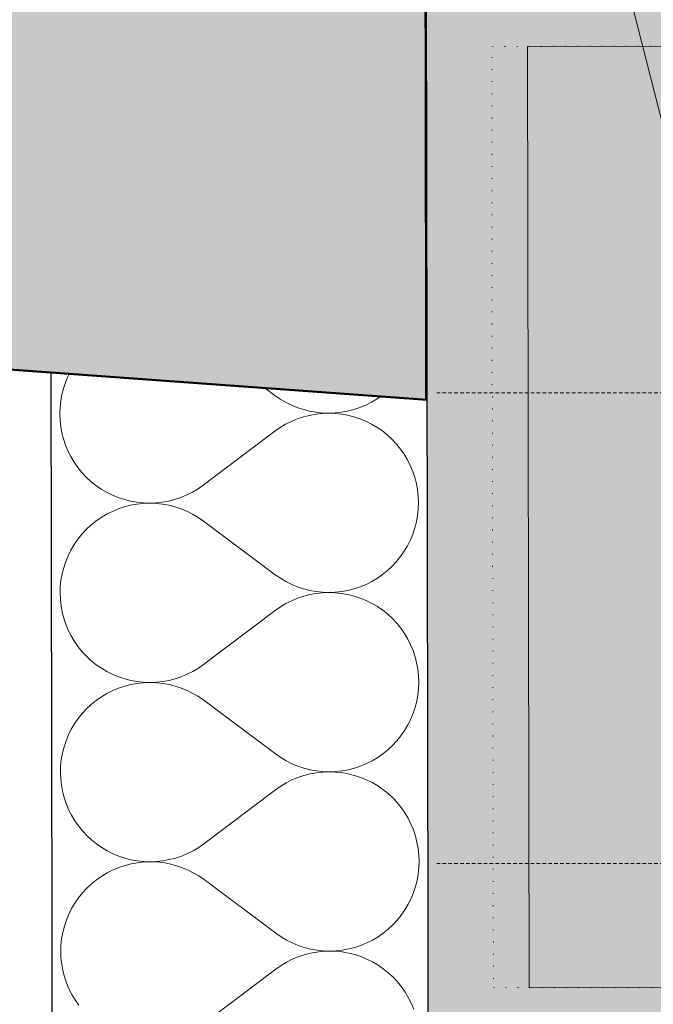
# Model space of a CAD drawing. Header units: millimetres. Extents: x -28761 to 4793, y -4271 to 20239.
# Tile 209 of 256: x -11160 to -10891, y 17825 to 18243. Entities that reach past the tile are written whole.
import ezdxf

# ---------------------------------------------------------------- set-up
doc = ezdxf.new("R2010")
doc.units = ezdxf.units.MM
doc.header["$MEASUREMENT"] = 0
for name, pattern in [('Tečkovaná L', [5.15, 0.3, -4.85]), ('Wipeout_Contour', [1000, 0, -1000]), ('Čárkovaná S', [2.5, 1.5, -1])]:
    doc.linetypes.add(name, pattern=pattern)
for name, color, linetype in [('5._POHLED ZÁPADNÍ_1_Anotace - SP', 7, 'Continuous'), ('5._POHLED ZÁPADNÍ_1_Konstrukce - nenosné', 7, 'Continuous'), ('5._POHLED ZÁPADNÍ_1_Konstrukce - nosné', 7, 'Continuous'), ('5._POHLED ZÁPADNÍ_1_Konstrukce – Dělicí čáry vrstev', 7, 'Continuous'), ('5._POHLED ZÁPADNÍ_1_Kresby a obrázky', 7, 'Continuous'), ('5._POHLED ZÁPADNÍ_1_Nové_Konstrukce - nosné', 7, 'Continuous'), ('5._POHLED ZÁPADNÍ_1_Nové_Výplně – Řezové', 7, 'Continuous'), ('5._POHLED ZÁPADNÍ_1_Výplně - Povrchové', 7, 'Continuous'), ('5._POHLED ZÁPADNÍ_1_Výplně – Řezové', 7, 'Continuous')]:
    doc.layers.add(name, color=color, linetype=linetype)

# ---------------------------------------------------------------- blocks, each defined once
blk = doc.blocks.new('*X31', base_point=(-30186.65, -6515.26))
at = {"layer": '5._POHLED ZÁPADNÍ_1_Nové_Výplně – Řezové', "color": 21, "linetype": 'Continuous', "lineweight": 20, "true_color": 0xffaaaa}
for p, q in [((-11139.54, 18091.35), (-11140.57, 18088.84)), ((-11138.99, 18092.45), (-11139.54, 18091.35)), ((-11141.43, 18086.25), (-11142.1, 18083.62)), ((-11140.57, 18088.84), (-11141.43, 18086.25)), ((-11055.71, 18086.41), (-11051.54, 18083.29)), ((-11142.1, 18083.62), (-11142.58, 18080.94)), ((-11051.54, 18083.29), (-11049.3, 18081.74)), ((-11049.3, 18081.74), (-11046.96, 18080.36)), ((-11010.43, 18080.4), (-11008.1, 18081.79)), ((-11008.1, 18081.79), (-11006.57, 18082.85)), ((-11142.86, 18078.23), (-11142.95, 18075.51)), ((-11142.58, 18080.94), (-11142.86, 18078.23)), ((-11046.96, 18080.36), (-11044.53, 18079.14)), ((-11044.53, 18079.14), (-11042.01, 18078.1)), ((-11042.01, 18078.1), (-11039.43, 18077.25)), ((-11039.43, 18077.25), (-11036.79, 18076.58)), ((-11020.59, 18076.6), (-11017.96, 18077.27)), ((-11017.96, 18077.27), (-11015.38, 18078.13)), ((-11015.38, 18078.13), (-11012.87, 18079.18)), ((-11012.87, 18079.18), (-11010.43, 18080.4)), ((-11142.95, 18075.51), (-11142.85, 18072.79)), ((-11042.01, 18073.28), (-11044.52, 18072.23)), ((-11039.43, 18074.15), (-11042.01, 18073.28)), ((-11036.79, 18074.82), (-11039.43, 18074.15)), ((-11036.79, 18076.58), (-11034.12, 18076.1)), ((-11034.12, 18075.31), (-11036.79, 18074.82)), ((-11034.12, 18076.1), (-11031.41, 18075.81)), ((-11031.41, 18075.61), (-11034.12, 18075.31)), ((-11031.41, 18075.81), (-11028.69, 18075.72)), ((-11028.69, 18075.72), (-11031.41, 18075.61)), ((-11028.69, 18075.72), (-11025.97, 18075.82)), ((-11025.97, 18075.62), (-11028.69, 18075.72)), ((-11025.97, 18075.82), (-11023.27, 18076.11)), ((-11023.27, 18075.34), (-11025.97, 18075.62)), ((-11023.27, 18076.11), (-11020.59, 18076.6)), ((-11020.59, 18074.86), (-11023.27, 18075.34)), ((-11017.95, 18074.2), (-11020.59, 18074.86)), ((-11015.37, 18073.34), (-11017.95, 18074.2)), ((-11012.85, 18072.31), (-11015.37, 18073.34)), ((-11142.85, 18072.79), (-11142.56, 18070.09)), ((-11142.56, 18070.09), (-11142.07, 18067.41)), ((-11049.28, 18069.61), (-11051.51, 18068.06)), ((-11046.95, 18071.01), (-11049.28, 18069.61)), ((-11044.52, 18072.23), (-11046.95, 18071.01)), ((-11010.42, 18071.1), (-11012.85, 18072.31)), ((-11008.07, 18069.71), (-11010.42, 18071.1)), ((-11005.84, 18068.17), (-11008.07, 18069.71)), ((-11142.07, 18067.41), (-11141.39, 18064.78)), ((-11141.39, 18064.78), (-11140.53, 18062.2)), ((-11081.95, 18045.14), (-11051.51, 18068.06)), ((-11003.71, 18066.46), (-11005.84, 18068.17)), ((-11001.72, 18064.61), (-11003.71, 18066.46)), ((-10999.86, 18062.63), (-11001.72, 18064.61)), ((-11140.53, 18062.2), (-11139.48, 18059.69)), ((-10998.15, 18060.51), (-10999.86, 18062.63)), ((-10996.59, 18058.28), (-10998.15, 18060.51)), ((-11139.48, 18059.69), (-11138.26, 18057.26)), ((-11138.26, 18057.26), (-11136.87, 18054.92)), ((-10995.2, 18055.94), (-10996.59, 18058.28)), ((-11136.87, 18054.92), (-11135.31, 18052.69)), ((-11135.31, 18052.69), (-11133.6, 18050.57)), ((-10993.98, 18053.51), (-10995.2, 18055.94)), ((-10992.93, 18051), (-10993.98, 18053.51)), ((-11133.6, 18050.57), (-11131.74, 18048.59)), ((-11131.74, 18048.59), (-11129.74, 18046.74)), ((-10992.07, 18048.42), (-10992.93, 18051)), ((-10991.39, 18045.79), (-10992.07, 18048.42)), ((-11129.74, 18046.74), (-11127.62, 18045.03)), ((-11127.62, 18045.03), (-11125.38, 18043.49)), ((-11086.51, 18042.19), (-11084.18, 18043.59)), ((-11084.18, 18043.59), (-11081.95, 18045.14)), ((-10990.9, 18043.11), (-10991.39, 18045.79)), ((-11125.38, 18043.49), (-11123.04, 18042.1)), ((-11123.04, 18042.1), (-11120.61, 18040.89)), ((-11120.61, 18040.89), (-11118.09, 18039.86)), ((-11118.09, 18039.86), (-11115.51, 18039)), ((-11094.03, 18039.06), (-11091.45, 18039.92)), ((-11091.45, 18039.92), (-11088.94, 18040.97)), ((-11088.94, 18040.97), (-11086.51, 18042.19)), ((-10990.61, 18040.41), (-10990.9, 18043.11)), ((-10990.51, 18037.69), (-10990.61, 18040.41)), ((-11115.5, 18035.93), (-11118.08, 18035.07)), ((-11115.51, 18039), (-11112.87, 18038.34)), ((-11112.87, 18036.6), (-11115.5, 18035.93)), ((-11112.87, 18038.34), (-11110.19, 18037.86)), ((-11110.19, 18037.09), (-11112.87, 18036.6)), ((-11110.19, 18037.86), (-11107.49, 18037.58)), ((-11107.49, 18037.39), (-11110.19, 18037.09)), ((-11107.49, 18037.58), (-11104.77, 18037.49)), ((-11104.77, 18037.49), (-11107.49, 18037.39)), ((-11104.77, 18037.49), (-11102.05, 18037.59)), ((-11102.05, 18037.39), (-11104.77, 18037.49)), ((-11102.05, 18037.59), (-11099.34, 18037.89)), ((-11099.34, 18037.1), (-11102.05, 18037.39)), ((-11099.34, 18037.89), (-11096.67, 18038.38)), ((-11096.66, 18036.62), (-11099.34, 18037.1)), ((-11096.67, 18038.38), (-11094.03, 18039.06)), ((-11094.03, 18035.95), (-11096.66, 18036.62)), ((-11091.45, 18035.1), (-11094.03, 18035.95)), ((-10990.6, 18034.97), (-10990.51, 18037.69)), ((-11125.36, 18031.41), (-11127.6, 18029.86)), ((-11123.03, 18032.8), (-11125.36, 18031.41)), ((-11120.59, 18034.02), (-11123.03, 18032.8)), ((-11118.08, 18035.07), (-11120.59, 18034.02)), ((-11088.93, 18034.06), (-11091.45, 18035.1)), ((-11086.5, 18032.84), (-11088.93, 18034.06)), ((-11084.16, 18031.46), (-11086.5, 18032.84)), ((-11081.92, 18029.91), (-11084.16, 18031.46)), ((-10991.36, 18029.59), (-10990.88, 18032.26)), ((-10990.88, 18032.26), (-10990.6, 18034.97)), ((-11129.71, 18028.15), (-11131.7, 18026.29)), ((-11127.6, 18029.86), (-11129.71, 18028.15)), ((-11081.92, 18029.91), (-11051.4, 18007.1)), ((-10992.89, 18024.37), (-10992.03, 18026.95)), ((-10992.03, 18026.95), (-10991.36, 18029.59)), ((-11133.55, 18024.29), (-11135.25, 18022.17)), ((-11131.7, 18026.29), (-11133.55, 18024.29)), ((-10993.92, 18021.85), (-10992.89, 18024.37)), ((-11136.8, 18019.94), (-11138.19, 18017.59)), ((-11135.25, 18022.17), (-11136.8, 18019.94)), ((-10996.52, 18017.07), (-10995.14, 18019.42)), ((-10995.14, 18019.42), (-10993.92, 18021.85)), ((-11139.4, 18015.16), (-11140.44, 18012.64)), ((-11138.19, 18017.59), (-11139.4, 18015.16)), ((-10999.77, 18012.72), (-10998.07, 18014.84)), ((-10998.07, 18014.84), (-10996.52, 18017.07)), ((-11140.44, 18012.64), (-11141.29, 18010.06)), ((-11003.61, 18008.87), (-11001.62, 18010.72)), ((-11001.62, 18010.72), (-10999.77, 18012.72)), ((-11141.96, 18007.43), (-11142.44, 18004.75)), ((-11141.29, 18010.06), (-11141.96, 18007.43)), ((-11051.4, 18007.1), (-11049.17, 18005.55)), ((-11007.96, 18005.6), (-11005.73, 18007.16)), ((-11005.73, 18007.16), (-11003.61, 18008.87)), ((-11142.73, 18002.04), (-11142.82, 17999.32)), ((-11142.44, 18004.75), (-11142.73, 18002.04)), ((-11049.17, 18005.55), (-11046.83, 18004.17)), ((-11046.83, 18004.17), (-11044.39, 18002.95)), ((-11044.39, 18002.95), (-11041.88, 18001.91)), ((-11041.88, 18001.91), (-11039.3, 18001.06)), ((-11017.82, 18001.08), (-11015.24, 18001.94)), ((-11015.24, 18001.94), (-11012.73, 18002.99)), ((-11012.73, 18002.99), (-11010.3, 18004.21)), ((-11010.3, 18004.21), (-11007.96, 18005.6)), ((-11142.82, 17999.32), (-11142.72, 17996.6)), ((-11039.29, 17997.95), (-11041.87, 17997.09)), ((-11039.3, 18001.06), (-11036.66, 18000.39)), ((-11036.66, 17998.63), (-11039.29, 17997.95)), ((-11036.66, 18000.39), (-11033.98, 17999.91)), ((-11033.98, 17999.12), (-11036.66, 17998.63)), ((-11033.98, 17999.91), (-11031.28, 17999.62)), ((-11031.28, 17999.42), (-11033.98, 17999.12)), ((-11031.28, 17999.62), (-11028.56, 17999.53)), ((-11028.56, 17999.53), (-11031.28, 17999.42)), ((-11028.56, 17999.53), (-11025.84, 17999.63)), ((-11025.84, 17999.43), (-11028.56, 17999.53)), ((-11025.84, 17999.63), (-11023.13, 17999.92)), ((-11023.13, 17999.15), (-11025.84, 17999.43)), ((-11023.13, 17999.92), (-11020.46, 18000.41)), ((-11020.45, 17998.67), (-11023.13, 17999.15)), ((-11020.46, 18000.41), (-11017.82, 18001.08)), ((-11017.82, 17998.01), (-11020.45, 17998.67)), ((-11015.23, 17997.15), (-11017.82, 17998.01)), ((-11142.72, 17996.6), (-11142.42, 17993.9)), ((-11142.42, 17993.9), (-11141.93, 17991.22)), ((-11049.15, 17993.42), (-11051.38, 17991.87)), ((-11046.81, 17994.82), (-11049.15, 17993.42)), ((-11044.38, 17996.04), (-11046.81, 17994.82)), ((-11041.87, 17997.09), (-11044.38, 17996.04)), ((-11012.72, 17996.12), (-11015.23, 17997.15)), ((-11010.28, 17994.91), (-11012.72, 17996.12)), ((-11007.94, 17993.52), (-11010.28, 17994.91)), ((-11005.7, 17991.98), (-11007.94, 17993.52)), ((-11141.93, 17991.22), (-11141.26, 17988.59)), ((-11081.81, 17968.95), (-11051.38, 17991.87)), ((-11003.58, 17990.27), (-11005.7, 17991.98)), ((-11001.58, 17988.42), (-11003.58, 17990.27)), ((-11141.26, 17988.59), (-11140.39, 17986.01)), ((-11140.39, 17986.01), (-11139.35, 17983.5)), ((-10999.73, 17986.44), (-11001.58, 17988.42)), ((-10998.02, 17984.32), (-10999.73, 17986.44)), ((-11139.35, 17983.5), (-11138.12, 17981.07)), ((-11138.12, 17981.07), (-11136.73, 17978.73)), ((-10996.46, 17982.09), (-10998.02, 17984.32)), ((-10995.07, 17979.75), (-10996.46, 17982.09)), ((-11136.73, 17978.73), (-11135.17, 17976.5)), ((-10993.84, 17977.32), (-10995.07, 17979.75)), ((-10992.8, 17974.81), (-10993.84, 17977.32)), ((-11135.17, 17976.5), (-11133.46, 17974.38)), ((-11133.46, 17974.38), (-11131.6, 17972.4)), ((-10991.93, 17972.23), (-10992.8, 17974.81)), ((-11131.6, 17972.4), (-11129.61, 17970.55)), ((-11129.61, 17970.55), (-11127.49, 17968.84)), ((-11127.49, 17968.84), (-11125.25, 17967.3)), ((-11084.04, 17967.4), (-11081.81, 17968.95)), ((-10991.26, 17969.6), (-10991.93, 17972.23)), ((-10990.77, 17966.92), (-10991.26, 17969.6)), ((-11125.25, 17967.3), (-11122.91, 17965.91)), ((-11122.91, 17965.91), (-11120.47, 17964.7)), ((-11120.47, 17964.7), (-11117.96, 17963.67)), ((-11091.32, 17963.73), (-11088.81, 17964.78)), ((-11088.81, 17964.78), (-11086.38, 17966)), ((-11086.38, 17966), (-11084.04, 17967.4)), ((-10990.47, 17964.22), (-10990.77, 17966.92)), ((-10990.37, 17961.5), (-10990.47, 17964.22)), ((-11117.96, 17963.67), (-11115.37, 17962.81)), ((-11115.37, 17962.81), (-11112.73, 17962.15)), ((-11112.73, 17960.41), (-11115.37, 17959.74)), ((-11112.73, 17962.15), (-11110.06, 17961.67)), ((-11110.06, 17960.9), (-11112.73, 17960.41)), ((-11110.06, 17961.67), (-11107.35, 17961.39)), ((-11107.35, 17961.19), (-11110.06, 17960.9)), ((-11107.35, 17961.39), (-11104.63, 17961.29)), ((-11104.63, 17961.29), (-11107.35, 17961.19)), ((-11104.63, 17961.29), (-11101.91, 17961.4)), ((-11101.91, 17961.2), (-11104.63, 17961.29)), ((-11101.91, 17961.4), (-11099.21, 17961.7)), ((-11099.21, 17960.91), (-11101.91, 17961.2)), ((-11099.21, 17961.7), (-11096.53, 17962.19)), ((-11096.53, 17960.43), (-11099.21, 17960.91)), ((-11096.53, 17962.19), (-11093.9, 17962.87)), ((-11093.89, 17959.76), (-11096.53, 17960.43)), ((-11093.9, 17962.87), (-11091.32, 17963.73)), ((-10990.46, 17958.78), (-10990.37, 17961.5)), ((-11122.89, 17956.61), (-11125.23, 17955.22)), ((-11120.46, 17957.83), (-11122.89, 17956.61)), ((-11117.95, 17958.88), (-11120.46, 17957.83)), ((-11115.37, 17959.74), (-11117.95, 17958.88)), ((-11091.31, 17958.91), (-11093.89, 17959.76)), ((-11088.8, 17957.87), (-11091.31, 17958.91)), ((-11086.36, 17956.65), (-11088.8, 17957.87)), ((-11084.02, 17955.27), (-11086.36, 17956.65)), ((-10991.23, 17953.4), (-10990.75, 17956.07)), ((-10990.75, 17956.07), (-10990.46, 17958.78)), ((-11129.58, 17951.95), (-11131.57, 17950.1)), ((-11127.46, 17953.66), (-11129.58, 17951.95)), ((-11125.23, 17955.22), (-11127.46, 17953.66)), ((-11081.79, 17953.72), (-11084.02, 17955.27)), ((-11081.79, 17953.72), (-11051.27, 17930.91)), ((-10991.9, 17950.76), (-10991.23, 17953.4)), ((-11133.42, 17948.1), (-11135.12, 17945.98)), ((-11131.57, 17950.1), (-11133.42, 17948.1)), ((-10993.79, 17945.66), (-10992.75, 17948.18)), ((-10992.75, 17948.18), (-10991.9, 17950.76)), ((-11136.67, 17943.75), (-11138.05, 17941.4)), ((-11135.12, 17945.98), (-11136.67, 17943.75)), ((-10996.39, 17940.88), (-10995, 17943.23)), ((-10995, 17943.23), (-10993.79, 17945.66)), ((-11139.27, 17938.97), (-11140.3, 17936.45)), ((-11138.05, 17941.4), (-11139.27, 17938.97)), ((-10997.93, 17938.65), (-10996.39, 17940.88)), ((-11140.3, 17936.45), (-11141.16, 17933.87)), ((-11001.49, 17934.53), (-10999.64, 17936.53)), ((-10999.64, 17936.53), (-10997.93, 17938.65)), ((-11141.83, 17931.23), (-11142.31, 17928.56)), ((-11141.16, 17933.87), (-11141.83, 17931.23)), ((-11051.27, 17930.91), (-11049.03, 17929.36)), ((-11007.83, 17929.41), (-11005.59, 17930.97)), ((-11005.59, 17930.97), (-11003.48, 17932.68)), ((-11003.48, 17932.68), (-11001.49, 17934.53)), ((-11142.31, 17928.56), (-11142.59, 17925.85)), ((-11049.03, 17929.36), (-11046.69, 17927.98)), ((-11046.69, 17927.98), (-11044.26, 17926.76)), ((-11044.26, 17926.76), (-11041.74, 17925.72)), ((-11015.11, 17925.75), (-11012.6, 17926.8)), ((-11012.6, 17926.8), (-11010.16, 17928.02)), ((-11010.16, 17928.02), (-11007.83, 17929.41)), ((-11142.59, 17925.85), (-11142.68, 17923.13)), ((-11142.68, 17923.13), (-11142.58, 17920.41)), ((-11041.74, 17925.72), (-11039.16, 17924.87)), ((-11039.16, 17924.87), (-11036.52, 17924.2)), ((-11036.52, 17922.44), (-11039.16, 17921.76)), ((-11036.52, 17924.2), (-11033.85, 17923.72)), ((-11033.85, 17922.93), (-11036.52, 17922.44)), ((-11033.85, 17923.72), (-11031.14, 17923.43)), ((-11031.14, 17923.23), (-11033.85, 17922.93)), ((-11031.14, 17923.43), (-11028.42, 17923.33)), ((-11028.42, 17923.33), (-11031.14, 17923.23)), ((-11028.42, 17923.33), (-11025.7, 17923.44)), ((-11025.7, 17923.24), (-11028.42, 17923.33)), ((-11025.7, 17923.44), (-11023, 17923.73)), ((-11023, 17922.96), (-11025.7, 17923.24)), ((-11023, 17923.73), (-11020.32, 17924.22)), ((-11020.32, 17922.48), (-11023, 17922.96)), ((-11020.32, 17924.22), (-11017.69, 17924.89)), ((-11017.68, 17921.82), (-11020.32, 17922.48)), ((-11017.69, 17924.89), (-11015.11, 17925.75)), ((-11142.58, 17920.41), (-11142.29, 17917.71)), ((-11046.68, 17918.63), (-11049.01, 17917.23)), ((-11044.25, 17919.85), (-11046.68, 17918.63)), ((-11041.73, 17920.9), (-11044.25, 17919.85)), ((-11039.16, 17921.76), (-11041.73, 17920.9)), ((-11015.1, 17920.96), (-11017.68, 17921.82)), ((-11012.58, 17919.93), (-11015.1, 17920.96)), ((-11010.15, 17918.72), (-11012.58, 17919.93)), ((-11007.8, 17917.33), (-11010.15, 17918.72)), ((-11142.29, 17917.71), (-11141.8, 17915.03)), ((-11141.8, 17915.03), (-11141.12, 17912.4)), ((-11081.68, 17892.76), (-11051.24, 17915.68)), ((-11049.01, 17917.23), (-11051.24, 17915.68)), ((-11005.57, 17915.79), (-11007.8, 17917.33)), ((-11003.44, 17914.08), (-11005.57, 17915.79)), ((-11001.45, 17912.23), (-11003.44, 17914.08)), ((-11141.12, 17912.4), (-11140.26, 17909.82)), ((-11140.26, 17909.82), (-11139.21, 17907.31)), ((-10999.59, 17910.25), (-11001.45, 17912.23)), ((-10997.88, 17908.13), (-10999.59, 17910.25)), ((-11139.21, 17907.31), (-11137.99, 17904.88)), ((-10996.32, 17905.9), (-10997.88, 17908.13)), ((-10994.93, 17903.56), (-10996.32, 17905.9)), ((-11137.99, 17904.88), (-11136.6, 17902.54)), ((-11136.6, 17902.54), (-11135.04, 17900.31)), ((-10993.71, 17901.13), (-10994.93, 17903.56)), ((-11135.04, 17900.31), (-11133.33, 17898.19)), ((-11133.33, 17898.19), (-11131.47, 17896.21)), ((-10992.66, 17898.62), (-10993.71, 17901.13)), ((-10991.8, 17896.04), (-10992.66, 17898.62)), ((-11131.47, 17896.21), (-11129.47, 17894.36)), ((-11129.47, 17894.36), (-11127.35, 17892.65)), ((-10991.12, 17893.41), (-10991.8, 17896.04)), ((-10990.63, 17890.73), (-10991.12, 17893.41)), ((-11127.35, 17892.65), (-11125.11, 17891.11)), ((-11125.11, 17891.11), (-11122.77, 17889.72)), ((-11122.77, 17889.72), (-11120.34, 17888.51)), ((-11088.67, 17888.59), (-11086.24, 17889.81)), ((-11086.24, 17889.81), (-11083.91, 17891.21)), ((-11083.91, 17891.21), (-11081.68, 17892.76)), ((-10990.34, 17888.03), (-10990.63, 17890.73)), ((-11120.34, 17888.51), (-11117.82, 17887.48)), ((-11117.82, 17887.48), (-11115.24, 17886.62)), ((-11115.24, 17886.62), (-11112.6, 17885.96)), ((-11112.6, 17885.96), (-11109.92, 17885.48)), ((-11109.92, 17884.71), (-11112.6, 17884.22)), ((-11109.92, 17885.48), (-11107.22, 17885.2)), ((-11107.22, 17885), (-11109.92, 17884.71)), ((-11107.22, 17885.2), (-11104.5, 17885.1)), ((-11104.5, 17885.1), (-11107.22, 17885)), ((-11104.5, 17885.1), (-11101.78, 17885.21)), ((-11101.78, 17885.01), (-11104.5, 17885.1)), ((-11101.78, 17885.21), (-11099.07, 17885.51)), ((-11099.07, 17884.72), (-11101.78, 17885.01)), ((-11099.07, 17885.51), (-11096.4, 17886)), ((-11096.39, 17884.24), (-11099.07, 17884.72)), ((-11096.4, 17886), (-11093.76, 17886.67)), ((-11093.76, 17886.67), (-11091.18, 17887.54)), ((-11091.18, 17887.54), (-11088.67, 17888.59)), ((-10990.24, 17885.31), (-10990.34, 17888.03)), ((-10990.33, 17882.59), (-10990.24, 17885.31)), ((-11122.76, 17880.42), (-11125.09, 17879.03)), ((-11120.32, 17881.64), (-11122.76, 17880.42)), ((-11117.81, 17882.69), (-11120.32, 17881.64)), ((-11115.23, 17883.55), (-11117.81, 17882.69)), ((-11112.6, 17884.22), (-11115.23, 17883.55)), ((-11093.76, 17883.57), (-11096.39, 17884.24)), ((-11091.18, 17882.72), (-11093.76, 17883.57)), ((-11088.66, 17881.68), (-11091.18, 17882.72)), ((-11086.23, 17880.46), (-11088.66, 17881.68)), ((-11083.89, 17879.08), (-11086.23, 17880.46)), ((-10990.61, 17879.88), (-10990.33, 17882.59)), ((-11127.33, 17877.47), (-11129.44, 17875.76)), ((-11125.09, 17879.03), (-11127.33, 17877.47)), ((-11081.65, 17877.53), (-11083.89, 17879.08)), ((-11081.65, 17877.53), (-11051.13, 17854.72)), ((-10991.76, 17874.57), (-10991.09, 17877.2)), ((-10991.09, 17877.2), (-10990.61, 17879.88)), ((-11131.43, 17873.91), (-11133.28, 17871.91)), ((-11129.44, 17875.76), (-11131.43, 17873.91)), ((-10992.62, 17871.98), (-10991.76, 17874.57)), ((-11134.98, 17869.79), (-11136.53, 17867.56)), ((-11133.28, 17871.91), (-11134.98, 17869.79)), ((-10994.87, 17867.04), (-10993.65, 17869.47)), ((-10993.65, 17869.47), (-10992.62, 17871.98)), ((-11137.92, 17865.21), (-11139.13, 17862.78)), ((-11136.53, 17867.56), (-11137.92, 17865.21)), ((-10997.8, 17862.46), (-10996.25, 17864.69)), ((-10996.25, 17864.69), (-10994.87, 17867.04)), ((-11140.17, 17860.26), (-11141.02, 17857.68)), ((-11139.13, 17862.78), (-11140.17, 17860.26)), ((-11001.35, 17858.34), (-10999.5, 17860.34)), ((-10999.5, 17860.34), (-10997.8, 17862.46)), ((-11141.02, 17857.68), (-11141.69, 17855.04)), ((-11005.46, 17854.77), (-11003.34, 17856.48)), ((-11003.34, 17856.48), (-11001.35, 17858.34)), ((-11142.17, 17852.37), (-11142.46, 17849.66)), ((-11141.69, 17855.04), (-11142.17, 17852.37)), ((-11051.13, 17854.72), (-11048.9, 17853.17)), ((-11048.9, 17853.17), (-11046.56, 17851.79)), ((-11046.56, 17851.79), (-11044.12, 17850.57)), ((-11012.46, 17850.61), (-11010.03, 17851.83)), ((-11010.03, 17851.83), (-11007.69, 17853.22)), ((-11007.69, 17853.22), (-11005.46, 17854.77)), ((-11142.46, 17849.66), (-11142.55, 17846.94)), ((-11142.55, 17846.94), (-11142.45, 17844.22)), ((-11044.12, 17850.57), (-11041.61, 17849.53)), ((-11041.61, 17849.53), (-11039.03, 17848.68)), ((-11039.03, 17848.68), (-11036.39, 17848.01)), ((-11036.39, 17848.01), (-11033.71, 17847.53)), ((-11033.71, 17847.53), (-11031.01, 17847.24)), ((-11031.01, 17847.04), (-11033.71, 17846.74)), ((-11031.01, 17847.24), (-11028.29, 17847.14)), ((-11028.29, 17847.14), (-11031.01, 17847.04)), ((-11028.29, 17847.14), (-11025.57, 17847.24)), ((-11025.57, 17847.05), (-11028.29, 17847.14)), ((-11025.57, 17847.24), (-11022.86, 17847.54)), ((-11022.86, 17846.77), (-11025.57, 17847.05)), ((-11022.86, 17847.54), (-11020.19, 17848.02)), ((-11020.19, 17848.02), (-11017.55, 17848.7)), ((-11017.55, 17848.7), (-11014.97, 17849.56)), ((-11014.97, 17849.56), (-11012.46, 17850.61)), ((-11142.45, 17844.22), (-11142.15, 17841.52)), ((-11044.11, 17843.66), (-11046.54, 17842.44)), ((-11041.6, 17844.71), (-11044.11, 17843.66)), ((-11039.02, 17845.57), (-11041.6, 17844.71)), ((-11036.39, 17846.25), (-11039.02, 17845.57)), ((-11033.71, 17846.74), (-11036.39, 17846.25)), ((-11020.18, 17846.29), (-11022.86, 17846.77)), ((-11017.55, 17845.63), (-11020.18, 17846.29)), ((-11014.96, 17844.77), (-11017.55, 17845.63)), ((-11012.45, 17843.74), (-11014.96, 17844.77)), ((-11010.01, 17842.52), (-11012.45, 17843.74)), ((-11142.15, 17841.52), (-11141.66, 17838.84)), ((-11141.66, 17838.84), (-11140.99, 17836.21)), ((-11081.54, 17816.57), (-11051.11, 17839.48)), ((-11048.88, 17841.04), (-11051.11, 17839.48)), ((-11046.54, 17842.44), (-11048.88, 17841.04)), ((-11007.67, 17841.14), (-11010.01, 17842.52)), ((-11005.43, 17839.6), (-11007.67, 17841.14)), ((-11003.31, 17837.89), (-11005.43, 17839.6)), ((-11140.99, 17836.21), (-11140.12, 17833.63)), ((-11001.31, 17836.04), (-11003.31, 17837.89)), ((-10999.46, 17834.06), (-11001.31, 17836.04)), ((-11140.12, 17833.63), (-11139.08, 17831.12)), ((-11139.08, 17831.12), (-11137.85, 17828.69)), ((-10997.75, 17831.94), (-10999.46, 17834.06)), ((-10996.19, 17829.71), (-10997.75, 17831.94)), ((-11137.85, 17828.69), (-11136.46, 17826.35)), ((-11136.46, 17826.35), (-11134.9, 17824.12)), ((-10994.8, 17827.37), (-10996.19, 17829.71)), ((-10993.57, 17824.94), (-10994.8, 17827.37)), ((-10992.53, 17822.43), (-10993.57, 17824.94))]:
    blk.add_line(p, q, dxfattribs=at)

msp = doc.modelspace()

# ---------------------------------------------------------------- hatches: boundary and pattern name
at = {"layer": '5._POHLED ZÁPADNÍ_1_Výplně – Řezové', "linetype": 'Continuous', "lineweight": 13}
for points in [[(-20988.66, 18805.89), (-11146.79, 18093.01), (-11147.11, 18268.49), (-20976.02, 18980.44)], [(-10986.77, 18081.42), (-10987.08, 18256.9), (-11147.11, 18268.49), (-11146.79, 18093.01)]]:
    msp.add_hatch(color=254, dxfattribs=at).paths.add_polyline_path(points)

# ---------------------------------------------------------------- linework, layer by layer
at = {"layer": '5._POHLED ZÁPADNÍ_1_Konstrukce - nosné', "color": 7, "linetype": 'Continuous', "lineweight": 50, "flags": 128}
msp.add_lwpolyline([(-20988.66, 18805.89), (-11146.79, 18093.01)], dxfattribs=at)
at = {"layer": '5._POHLED ZÁPADNÍ_1_Konstrukce – Dělicí čáry vrstev', "color": 7, "linetype": 'Continuous', "lineweight": 50}
msp.add_line((-11146.79, 18093.01), (-10986.77, 18081.42), dxfattribs=at)
at = {"layer": '5._POHLED ZÁPADNÍ_1_Kresby a obrázky', "color": 7, "linetype": 'Čárkovaná S', "lineweight": 13}
msp.add_line((-10763.75, 17884.36), (-10983.48, 17884.36), dxfattribs=at)
at = {"layer": '5._POHLED ZÁPADNÍ_1_Nové_Konstrukce - nosné', "color": 1, "linetype": 'Continuous', "lineweight": 25}
msp.add_line((-10986.77, 18081.42), (-10987.08, 18256.9), dxfattribs=at)

# ---------------------------------------------------------------- next in the draw order: wipeouts: each hides what was drawn before it
at = {"color": 254, "linetype": 'Wipeout_Contour', "lineweight": 0, "ltscale": 79823.404221}
msp.add_wipeout([(-10988.07, 18814.56), (-321.45, 17970.93), (-321.45, 18131.43), (-10988.36, 18975.08)], dxfattribs=at).dxf.layer = '5._POHLED ZÁPADNÍ_1_Nové_Výplně – Řezové'

# ---------------------------------------------------------------- next in the draw order: hatches: boundary and pattern name
at = {"layer": '5._POHLED ZÁPADNÍ_1_Výplně - Povrchové', "linetype": 'Continuous', "lineweight": 0, "true_color": 0xcbcbcb}
h = msp.add_hatch(color=9, dxfattribs=at)
h.paths.add_polyline_path([(-10958.63, 17831.6), (-10568.63, 17832.32), (-10569.36, 18232.31), (-10959.36, 18231.6)])
h.paths.add_polyline_path([(-10863.81, 17931.77), (-10864.18, 18131.77), (-10664.18, 18132.14), (-10663.81, 17932.14)], flags=0)
h = msp.add_hatch(color=9, dxfattribs=at)
h.paths.add_polyline_path([(-10943.39, 17831.57), (-10543.39, 17832.3), (-10544.12, 18232.3), (-10944.12, 18231.57)])
h.paths.add_polyline_path([(-10843.57, 17931.75), (-10843.94, 18131.75), (-10643.94, 18132.12), (-10643.57, 17932.12)], flags=0)
at = {"layer": '5._POHLED ZÁPADNÍ_1_Výplně – Řezové', "linetype": 'Continuous', "lineweight": 13}
msp.add_hatch(color=254, dxfattribs=at).paths.add_polyline_path([(-10987.69, 18363.13), (-10986.18, 17537.8), (-10536.18, 17538.63), (-10537.62, 18327.69)])

# ---------------------------------------------------------------- next in the draw order: linework, layer by layer
at = {"layer": '5._POHLED ZÁPADNÍ_1_Konstrukce - nosné', "color": 7, "linetype": 'Continuous', "lineweight": 50, "flags": 128}
msp.add_lwpolyline([(-10987.69, 18363.13), (-10986.18, 17537.8)], dxfattribs=at)
at = {"layer": '5._POHLED ZÁPADNÍ_1_Konstrukce - nosné', "color": 254, "linetype": 'Tečkovaná L', "lineweight": 13, "flags": 128}
msp.add_lwpolyline([(-10958.63, 17831.6), (-10568.63, 17832.32), (-10569.36, 18232.31), (-10959.36, 18231.6)], close=True, dxfattribs=at)
at = {"layer": '5._POHLED ZÁPADNÍ_1_Konstrukce - nosné', "color": 254, "linetype": 'Continuous', "lineweight": 13, "flags": 128}
msp.add_lwpolyline([(-10943.39, 17831.57), (-10543.39, 17832.3), (-10544.12, 18232.3), (-10944.12, 18231.57)], close=True, dxfattribs=at)
at = {"layer": '5._POHLED ZÁPADNÍ_1_Kresby a obrázky', "color": 7, "linetype": 'Čárkovaná S', "lineweight": 13}
msp.add_line((-10763.75, 18084.36), (-10983.48, 18084.36), dxfattribs=at)

# ---------------------------------------------------------------- next in the draw order: wipeouts: each hides what was drawn before it
at = {"color": 254, "linetype": 'Wipeout_Contour', "lineweight": 0, "ltscale": 104613.752739}
msp.add_wipeout([(-11146.79, 18093.01), (-11145.81, 17539.44), (-11045.81, 17539.62), (-10985.81, 17539.73), (-10986.77, 18081.42)], dxfattribs=at).dxf.layer = '5._POHLED ZÁPADNÍ_1_Nové_Výplně – Řezové'

# ---------------------------------------------------------------- next in the draw order: linework, layer by layer
at = {"layer": '5._POHLED ZÁPADNÍ_1_Anotace - SP', "color": 154, "linetype": 'Continuous', "lineweight": 13, "flags": 128}
msp.add_lwpolyline([(-10865.41, 18047.35), (-10882.39, 18181.4), (-10910.68, 18292.72), (-10929.53, 18340.32), (-10951.75, 18382.8), (-10977.54, 18420.34), (-11007.08, 18453.14), (-11040.55, 18481.37), (-11078.15, 18505.24), (-11120.04, 18524.91), (-11166.43, 18540.59), (-11273.41, 18560.71), (-11400.55, 18567.08)], dxfattribs=at)
at = {"layer": '5._POHLED ZÁPADNÍ_1_Konstrukce – Dělicí čáry vrstev', "color": 7, "linetype": 'Continuous', "lineweight": 50}
msp.add_line((-11146.79, 18093.01), (-10986.77, 18081.42), dxfattribs=at)
at = {"layer": '5._POHLED ZÁPADNÍ_1_Nové_Konstrukce - nosné', "color": 1, "linetype": 'Continuous', "lineweight": 25, "flags": 128}
for points in [[(-10985.81, 17539.73), (-10988.07, 18814.56)], [(-11146.79, 18093.01), (-11145.81, 17539.44)]]:
    msp.add_lwpolyline(points, dxfattribs=at)

# ---------------------------------------------------------------- next in the draw order: block references
at = {"layer": '5._POHLED ZÁPADNÍ_1_Konstrukce - nenosné', "color": 9, "linetype": 'Continuous', "lineweight": 13}
msp.add_blockref('*X31', (-30186.65, -6515.26), dxfattribs=at)

doc.saveas('drawing.dxf')
